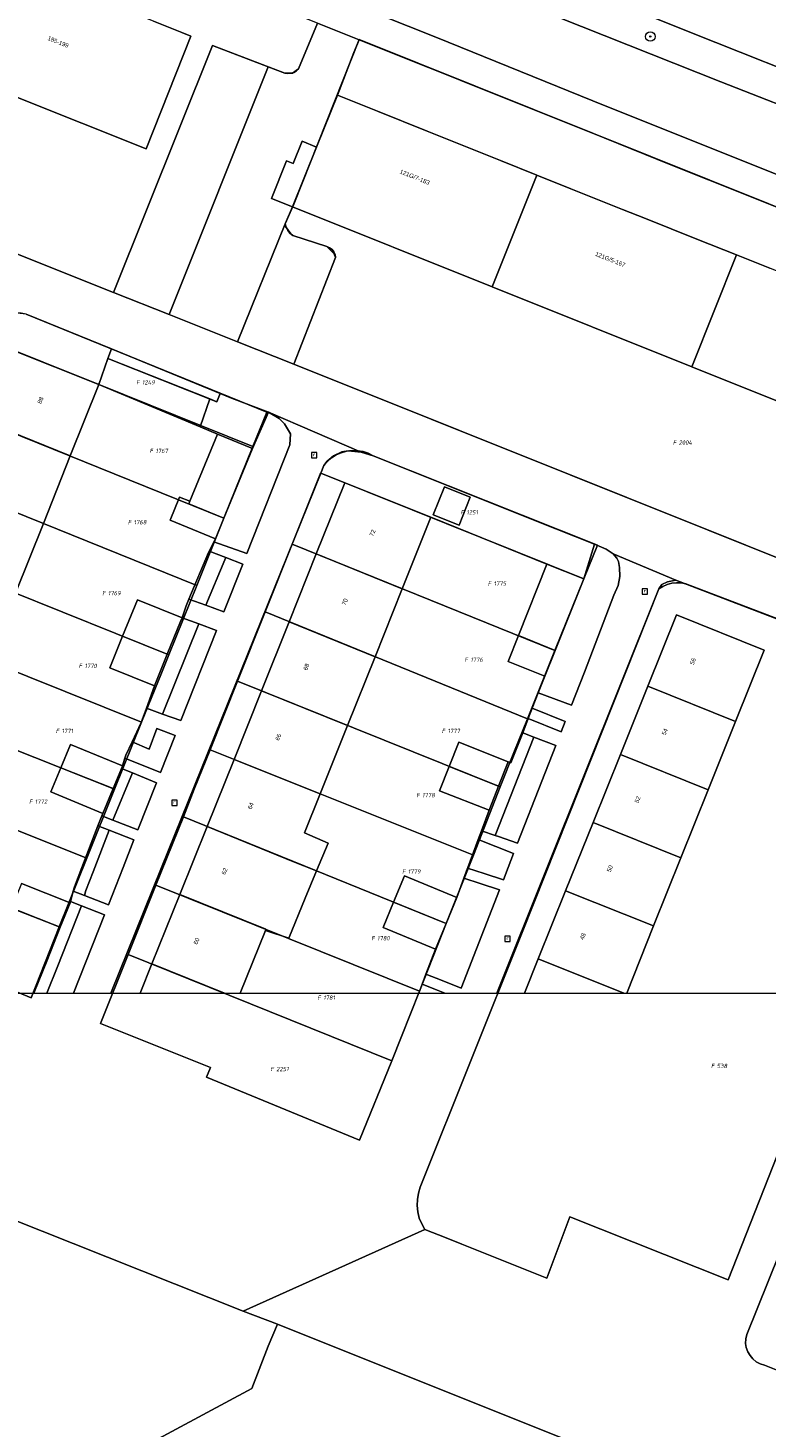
# Model space of a CAD drawing. Header units: metres. Extents: x 207466 to 209466, y 475780 to 477780.
# Tile 67 of 189: x 208411 to 208473, y 476153 to 476270. Entities that reach past the tile are written whole.
import ezdxf
from ezdxf.enums import TextEntityAlignment as Align

# ---------------------------------------------------------------- set-up
doc = ezdxf.new("R2010")
doc.units = ezdxf.units.M
doc.linetypes.add('IE-TERREINAFSCHEIDING-KUNSTMATIG', pattern=[0])
doc.layers.get('0').update_dxf_attribs({"color": 253, "linetype": 'CONTINUOUS'})
for name, color, linetype, lineweight, true_color in [('B-RO-GR-BEPLANTING_CULTUUR_BODEMBEDEKKER-GV', 7, 'CONTINUOUS', 0, 0x6d8a47), ('B-RO-GR-BEPLANTING_CULTUUR_HEESTERS-GV', 7, 'CONTINUOUS', 0, 0x6d8a47), ('B-RO-GR-BOOM-S', 7, 'CONTINUOUS', 0, 0x6d8a47), ('B-RO-OG-BEBOUWING-GV', 7, 'CONTINUOUS', 0, 0xa50000)]:
    doc.layers.add(name, color=color, linetype=linetype, lineweight=lineweight, true_color=true_color)
for name, color, linetype, lineweight in [('B-RO-IE-TERREINAFSCHEIDING_KUNSTMATIG_HEKWERK-G', 253, 'IE-TERREINAFSCHEIDING-KUNSTMATIG', 0), ('B-RO-OG-BEBOUWING-T18', 7, 'CONTINUOUS', 0), ('B-RO-OG-TERREIN_CULTUURSCHEIDING-GV', 253, 'CONTINUOUS', 0), ('B-RO-OG-TERREIN_ERF-GV', 253, 'CONTINUOUS', 0), ('B-RO-OG-TERREIN_ONBEGROEID-GV', 253, 'CONTINUOUS', 0), ('B-RO-RI-GWA_RIOOLPUT-S', 253, 'CONTINUOUS', 0), ('B-RO-VH-ONVERHARD-GV', 253, 'CONTINUOUS', 0), ('B-RO-VH-VERHARDING_ASFALT-GV', 253, 'CONTINUOUS', 0), ('B-RO-VH-VERHARDING_BETONSTRAATSTEEN-GV', 253, 'CONTINUOUS', 0), ('B-RO-VH-VERHARDING_TEGEL-GV', 253, 'CONTINUOUS', 0), ('B-WE-KG-GRENS_PERCEEL-GV', 150, 'CONTINUOUS', 18), ('B-WE-KG-GRENS_PERCEEL-S', 150, 'CONTINUOUS', 25)]:
    doc.layers.add(name, color=color, linetype=linetype, lineweight=lineweight)
doc.styles.add('NLCS-ISO', font='NLCS-ISO.ttf')
doc.styles.add('NLCS-ISO-M200-T18', font='NLCS-ISO.ttf', dxfattribs={"height": 1.8})

# ---------------------------------------------------------------- blocks, each defined once
blk = doc.blocks.new('SRI-PUT_INSPECTIEPUT_RIOOLPUT-SO1')
at = {"color": 0, "linetype": 'ByBlock', "lineweight": -2, "flags": 128}
blk.add_lwpolyline([(-1.125, -1.125), (1.125, -1.125), (1.125, 1.125), (-1.125, 1.125), (-1.125, -1.125)], dxfattribs=at)
at = {"color": 0, "linetype": 'ByBlock', "lineweight": -2, "insert": (0, 0.2828), "char_height": 1.5, "attachment_point": 5, "line_spacing_factor": 0.8, "style": 'NLCS-ISO'}
blk.add_mtext('{\\C0;r}', dxfattribs=at)
blk = doc.blocks.new('SGR-BOOM_01-SO1')
at = {"linetype": 'Continuous'}
h = blk.add_hatch(color=0, dxfattribs=at)
edge = h.paths.add_edge_path()
edge.add_arc((0, 0), 0.25, 0, 360)
at = {"color": 0, "linetype": 'ByBlock', "lineweight": -2}
for radius in [2, 0.25]:
    blk.add_circle((0, 0), radius, dxfattribs=at)
blk = doc.blocks.new('SKG-PERCEELNUMMER-SO')
at = {"style": 'NLCS-ISO', "oblique": 10, "flags": 1}
blk.add_attdef('GEMEENTECODE', text='', height=1.8, dxfattribs=at).set_placement((0, 2.55), align=Align.MIDDLE_CENTER)
at = {"style": 'NLCS-ISO', "oblique": 10}
blk.add_attdef('SECTIE', text='', height=1.8, dxfattribs=at).set_placement((-0.5, 0), align=Align.MIDDLE_RIGHT)
blk.add_attdef('PERCEELNUMMER', text='', height=1.8, dxfattribs=at).set_placement((0.5, 0), align=Align.MIDDLE_LEFT)

msp = doc.modelspace()

# ---------------------------------------------------------------- linework, layer by layer
at = {"layer": 'B-RO-GR-BEPLANTING_CULTUUR_BODEMBEDEKKER-GV', "flags": 128}
for points in [[(208430.96, 476238.21), (208429.64, 476235.16), (208427.24, 476229.34), (208426.52, 476227.6), (208426.4, 476227.36), (208429.15, 476226.36), (208432.75, 476235.48), (208432.81, 476236.4), (208432.3, 476237.24), (208431.86, 476237.68), (208430.96, 476238.21)], [(208459.83, 476226.33), (208459.24, 476226.72), (208458.28, 476227.16), (208457.37, 476224.25), (208454.97, 476218.24), (208454.12, 476216.11), (208453.57, 476214.71), (208456.36, 476213.67), (208457.44, 476216.44), (208459.89, 476222.88), (208460.27, 476223.7), (208460.39, 476224.44), (208460.38, 476225.2), (208460.28, 476225.69), (208460.15, 476225.98), (208459.83, 476226.33)], [(208427.4, 476226.03), (208427.3, 476225.83), (208425.72, 476222.04), (208427.23, 476221.49), (208428.81, 476225.49), (208427.4, 476226.03)], [(208425.14, 476220.48), (208422.1, 476212.93), (208423.64, 476212.38), (208426.62, 476219.93), (208425.14, 476220.48)], [(208453.06, 476213.41), (208452.73, 476212.56), (208455.48, 476211.44), (208455.82, 476212.29), (208453.06, 476213.41)], [(208419.55, 476210.6), (208419.03, 476209.48), (208418.95, 476209.24), (208421.93, 476208.03), (208423.15, 476211.13), (208421.62, 476211.72), (208420.97, 476209.99), (208419.55, 476210.6)], [(208453.19, 476211), (208449.96, 476202.76), (208450.23, 476202.66), (208451.83, 476202.1), (208455.04, 476210.3), (208453.19, 476211)], [(208419.58, 476208.01), (208417.93, 476204.05), (208420.03, 476203.22), (208421.59, 476207.18), (208419.58, 476208.01)], [(208417.61, 476203.2), (208416.27, 476199.72), (208415.67, 476198.14), (208415.55, 476197.73), (208417.56, 476196.94), (208418.79, 476200.08), (208419.7, 476202.38), (208417.61, 476203.2)], [(208448.53, 476202.41), (208447.67, 476200.08), (208447.65, 476200.03), (208449.02, 476199.58), (208450.64, 476199.03), (208451.04, 476200.08), (208451.5, 476201.24), (208448.53, 476202.41)], [(208447.34, 476199.19), (208446.75, 476197.57), (208445.85, 476195.38), (208444.97, 476193.25), (208444.16, 476191.14), (208445.52, 476190.6), (208447.1, 476189.98), (208450.31, 476198.2), (208448.69, 476198.74), (208447.34, 476199.19)], [(208412.4, 476189.55), (208414.64, 476189.55), (208417.23, 476196.1), (208415.32, 476196.86), (208413.32, 476191.85), (208412.4, 476189.55)], [(208443.55, 476189.55), (208445.75, 476189.55), (208445.19, 476189.77), (208443.83, 476190.3), (208443.55, 476189.55)]]:
    msp.add_lwpolyline(points, dxfattribs=at)
at = {"layer": 'B-RO-GR-BEPLANTING_CULTUUR_HEESTERS-GV', "flags": 128}
for points in [[(208414.62, 476198.1), (208415.55, 476197.73), (208415.67, 476198.14), (208416.27, 476199.72), (208417.61, 476203.2), (208416.68, 476203.56), (208415.34, 476200.08), (208414.72, 476198.45), (208414.62, 476198.1)], [(208411.32, 476189.55), (208412.4, 476189.55), (208413.32, 476191.85), (208415.32, 476196.86), (208414.38, 476197.23), (208414.35, 476197.12), (208413.53, 476195.07), (208412.39, 476192.22), (208411.32, 476189.55)]]:
    msp.add_lwpolyline(points, dxfattribs=at)
at = {"layer": 'B-RO-IE-TERREINAFSCHEIDING_KUNSTMATIG_HEKWERK-G', "flags": 128}
for points in [[(208417.52, 476242.69), (208426.65, 476239.08)], [(208453.42, 476229.09), (208447.98, 476231.26)]]:
    msp.add_lwpolyline(points, dxfattribs=at)
at = {"layer": 'B-RO-OG-BEBOUWING-GV', "flags": 128}
for points in [[(208421.35, 476270.94), (208416.9, 476272.71), (208414.99, 476273.47), (208410.79, 476275.15), (208408.17, 476276.2), (208404.4, 476266.76), (208420.71, 476260.25), (208424.47, 476269.69), (208423.7, 476270), (208421.35, 476270.94)], [(208450.4, 476259.28), (208446.22, 476260.96), (208444.25, 476261.74), (208440.11, 476263.4), (208437.45, 476264.47), (208436.74, 476264.75), (208434.99, 476260.4), (208432.99, 476255.39), (208449.7, 476248.7), (208453.45, 476258.06), (208450.4, 476259.28)], [(208466.85, 476252.7), (208462.56, 476254.41), (208460.61, 476255.19), (208456.3, 476256.92), (208453.45, 476258.06), (208449.7, 476248.7), (208466.42, 476242.01), (208470.17, 476251.37), (208466.85, 476252.7)], [(208483.69, 476245.96), (208479.32, 476247.71), (208477.19, 476248.56), (208472.97, 476250.25), (208470.17, 476251.37), (208466.42, 476242.01), (208483.14, 476235.31), (208486.89, 476244.68), (208483.69, 476245.96)], [(208416.76, 476240.51), (208409.47, 476243.42), (208407.1, 476237.47), (208414.37, 476234.54), (208416.76, 476240.51)], [(208414.37, 476234.54), (208407.1, 476237.47), (208404.84, 476231.82), (208412.11, 476228.88), (208414.37, 476234.54)], [(208429.64, 476235.16), (208426.69, 476236.37), (208424.38, 476230.74), (208424.29, 476230.53), (208427.24, 476229.34), (208429.64, 476235.16)], [(208412.11, 476228.88), (208404.84, 476231.82), (208402.5, 476225.97), (208409.77, 476223.05), (208412.11, 476228.88)], [(208444.57, 476229.4), (208444.57, 476229.41), (208437.36, 476232.29), (208434.97, 476226.33), (208442.17, 476223.42), (208444.57, 476229.4)], [(208447.87, 476231.1), (208445.71, 476231.96), (208444.77, 476229.6), (208446.93, 476228.74), (208447.87, 476231.1)], [(208424.29, 476230.53), (208424.38, 476230.74), (208423.52, 476231.1), (208422.73, 476229.16), (208426.52, 476227.6), (208427.24, 476229.34), (208424.29, 476230.53)], [(208442.17, 476223.42), (208434.97, 476226.33), (208432.7, 476220.66), (208439.89, 476217.73), (208442.17, 476223.42)], [(208457.37, 476224.25), (208454.29, 476225.48), (208451.9, 476219.49), (208454.97, 476218.24), (208457.37, 476224.25)], [(208423.6, 476220.67), (208423.73, 476220.99), (208419.99, 476222.5), (208418.75, 476219.44), (208422.49, 476217.93), (208423.6, 476220.67)], [(208462.73, 476215.25), (208470.09, 476212.3), (208472.49, 476218.28), (208465.13, 476221.24), (208462.73, 476215.25)], [(208439.89, 476217.73), (208432.7, 476220.66), (208430.37, 476214.86), (208437.58, 476211.96), (208439.89, 476217.73)], [(208422.49, 476217.93), (208418.75, 476219.44), (208417.69, 476216.79), (208421.43, 476215.28), (208422.49, 476217.93)], [(208454.97, 476218.24), (208451.9, 476219.49), (208451.04, 476217.34), (208454.12, 476216.11), (208454.97, 476218.24)], [(208470.09, 476212.3), (208462.73, 476215.25), (208460.44, 476209.55), (208467.8, 476206.59), (208470.09, 476212.3)], [(208437.58, 476211.96), (208430.37, 476214.86), (208428.08, 476209.13), (208435.29, 476206.25), (208437.58, 476211.96)], [(208451.04, 476208.93), (208446.9, 476210.56), (208446.1, 476208.54), (208450.23, 476206.88), (208451.04, 476208.93)], [(208413.57, 476208.42), (208417.95, 476206.68), (208418.66, 476208.38), (208418.74, 476208.58), (208414.39, 476210.39), (208413.57, 476208.42)], [(208467.8, 476206.59), (208460.44, 476209.55), (208458.15, 476203.84), (208465.52, 476200.88), (208467.8, 476206.59)], [(208417.95, 476206.68), (208413.57, 476208.42), (208412.73, 476206.41), (208417.08, 476204.6), (208417.95, 476206.68)], [(208435.29, 476206.25), (208428.08, 476209.13), (208425.83, 476203.52), (208433.02, 476200.59), (208434.99, 476199.79), (208435.96, 476202.1), (208433.98, 476202.97), (208435.29, 476206.25)], [(208450.23, 476206.88), (208446.1, 476208.54), (208445.3, 476206.51), (208449.44, 476204.88), (208450.23, 476206.88)], [(208434.99, 476199.79), (208433.02, 476200.59), (208425.83, 476203.52), (208423.54, 476197.81), (208430.74, 476194.9), (208430.71, 476194.81), (208432.66, 476194.15), (208434.03, 476197.52), (208434.99, 476199.79)], [(208465.52, 476200.88), (208458.15, 476203.84), (208455.86, 476198.13), (208463.23, 476195.18), (208465.52, 476200.88)], [(208414.35, 476197.12), (208410.28, 476198.75), (208409.45, 476196.68), (208413.53, 476195.07), (208414.35, 476197.12)], [(208446.75, 476197.57), (208442.35, 476199.38), (208441.44, 476197.17), (208445.85, 476195.38), (208446.75, 476197.57)], [(208427.29, 476189.55), (208428.6, 476189.55), (208430.71, 476194.81), (208430.74, 476194.9), (208423.54, 476197.81), (208421.21, 476192), (208427.29, 476189.55)], [(208460.74, 476189.55), (208460.97, 476189.55), (208463.23, 476195.18), (208455.86, 476198.13), (208453.57, 476192.42), (208460.74, 476189.55)], [(208409, 476189.55), (208411.32, 476189.55), (208412.39, 476192.22), (208413.53, 476195.07), (208409.45, 476196.68), (208408.32, 476193.84), (208408.42, 476193.8), (208407.21, 476190.76), (208407.04, 476190.33), (208409, 476189.55)], [(208445.85, 476195.38), (208441.44, 476197.17), (208440.57, 476195.06), (208444.97, 476193.25), (208445.85, 476195.38)], [(208420.23, 476189.55), (208427.29, 476189.55), (208421.21, 476192), (208420.23, 476189.55)], [(208452.41, 476189.55), (208460.74, 476189.55), (208453.57, 476192.42), (208452.41, 476189.55)]]:
    msp.add_lwpolyline(points, dxfattribs=at)
at = {"layer": 'B-RO-OG-TERREIN_CULTUURSCHEIDING-GV', "flags": 128}
msp.add_lwpolyline([(208437.68, 476281.49), (208434.94, 476282.57), (208433.91, 476279.95), (208435.44, 476279.35), (208440.46, 476277.38), (208451.35, 476272.84), (208468.86, 476265.86), (208477.72, 476262.41), (208477.76, 476262.39), (208478.77, 476265.05), (208466.41, 476269.97), (208437.68, 476281.49)], dxfattribs=at)
at = {"layer": 'B-RO-OG-TERREIN_ERF-GV', "flags": 128}
for points in [[(208349.62, 476275.52), (208374.8, 476265.48), (208417.99, 476248.22)], [(208421.35, 476270.94), (208423.7, 476270), (208424.47, 476269.69), (208420.71, 476260.25), (208404.4, 476266.76), (208387.44, 476273.53)], [(208417.99, 476248.22), (208426.27, 476268.91), (208430.94, 476267.13), (208432.35, 476266.59), (208432.98, 476266.59), (208433.49, 476266.95), (208435.07, 476270.79)], [(208475.77, 476254.48), (208467.81, 476257.67), (208464.54, 476258.98), (208462.47, 476259.81), (208459.08, 476261.17), (208451.4, 476264.25), (208447.93, 476265.64), (208445.98, 476266.42), (208442.74, 476267.72), (208438.56, 476269.39), (208438.13, 476268.31), (208436.74, 476264.75), (208437.45, 476264.47), (208440.11, 476263.4), (208444.25, 476261.74), (208446.22, 476260.96), (208450.4, 476259.28), (208453.45, 476258.06), (208456.3, 476256.92), (208460.61, 476255.19), (208462.56, 476254.41), (208466.85, 476252.7), (208470.17, 476251.37), (208472.97, 476250.25)], [(208434.99, 476260.4), (208433.79, 476260.89), (208433.04, 476259.03), (208432.49, 476259.25), (208431.22, 476256.09), (208432.99, 476255.39), (208434.99, 476260.4)], [(208483.14, 476235.31), (208466.42, 476242.01), (208449.7, 476248.7), (208432.99, 476255.39), (208432.37, 476253.99), (208432.4, 476253.76), (208432.84, 476253.13), (208433.01, 476253), (208435.86, 476252.07), (208436.47, 476251.47), (208436.57, 476251.17), (208433.09, 476242.23), (208490.89, 476219.09)], [(208410.28, 476198.75), (208414.35, 476197.12), (208414.38, 476197.23), (208414.62, 476198.1), (208414.72, 476198.45), (208415.34, 476200.08), (208416.68, 476203.56), (208417.01, 476204.41), (208417.08, 476204.6), (208412.73, 476206.41), (208413.57, 476208.42), (208414.39, 476210.39), (208418.74, 476208.58), (208418.95, 476209.24), (208419.03, 476209.48), (208419.55, 476210.6), (208420.31, 476212.23), (208420.4, 476212.43), (208420.76, 476213.42), (208421.43, 476215.28), (208417.69, 476216.79), (208418.75, 476219.44), (208419.99, 476222.5), (208423.73, 476220.99), (208424.04, 476221.9), (208424.08, 476221.99), (208424.31, 476222.56), (208425.94, 476226.46), (208426, 476226.57), (208426.4, 476227.36), (208426.52, 476227.6), (208422.73, 476229.16), (208423.52, 476231.1), (208424.38, 476230.74), (208426.69, 476236.37), (208425.25, 476236.97), (208416.76, 476240.51), (208414.37, 476234.54), (208412.11, 476228.88), (208409.77, 476223.05)], [(208417.77, 476189.55), (208420.23, 476189.55), (208421.21, 476192), (208423.54, 476197.81), (208425.83, 476203.52), (208428.08, 476209.13), (208430.37, 476214.86), (208432.7, 476220.66), (208434.97, 476226.33), (208437.36, 476232.29), (208435.35, 476233.1), (208422.02, 476200.08), (208417.77, 476189.55)], [(208428.6, 476189.55), (208443.55, 476189.55), (208443.83, 476190.3), (208444.16, 476191.14), (208444.97, 476193.25), (208440.57, 476195.06), (208441.44, 476197.17), (208442.35, 476199.38), (208446.75, 476197.57), (208447.34, 476199.19), (208447.65, 476200.03), (208447.67, 476200.08), (208448.53, 476202.41), (208448.81, 476203.15), (208449.44, 476204.88), (208445.3, 476206.51), (208446.1, 476208.54), (208446.9, 476210.56), (208451.04, 476208.93), (208451.27, 476208.85), (208452.26, 476211.36), (208452.73, 476212.56), (208453.06, 476213.41), (208453.57, 476214.71), (208454.12, 476216.11), (208451.04, 476217.34), (208451.9, 476219.49), (208454.29, 476225.48), (208444.57, 476229.4), (208442.17, 476223.42), (208439.89, 476217.73), (208437.58, 476211.96), (208435.29, 476206.25), (208433.98, 476202.97), (208435.96, 476202.1), (208434.99, 476199.79), (208434.03, 476197.52), (208432.66, 476194.15), (208430.71, 476194.81), (208428.6, 476189.55)], [(208473.7, 476220.85), (208465.1, 476224.13), (208464.4, 476224.01), (208463.91, 476223.77), (208463.67, 476223.41), (208454.31, 476200.08), (208450.09, 476189.55), (208450.09, 476189.55), (208452.41, 476189.55), (208453.57, 476192.42), (208455.86, 476198.13), (208458.15, 476203.84), (208460.44, 476209.55), (208462.73, 476215.25), (208465.13, 476221.24), (208472.49, 476218.28), (208470.09, 476212.3), (208467.8, 476206.59), (208465.52, 476200.88), (208463.23, 476195.18), (208460.97, 476189.55)], [(208460.97, 476189.55), (208478.93, 476189.55)]]:
    msp.add_lwpolyline(points, dxfattribs=at)
at = {"layer": 'B-RO-OG-TERREIN_ONBEGROEID-GV', "flags": 128}
for points in [[(208424.31, 476222.56), (208425.72, 476222.04), (208427.3, 476225.83), (208427.4, 476226.03), (208426, 476226.57), (208425.94, 476226.46), (208424.31, 476222.56)], [(208420.76, 476213.42), (208422.1, 476212.93), (208425.14, 476220.48), (208423.73, 476220.99), (208423.6, 476220.67), (208422.49, 476217.93), (208421.43, 476215.28), (208420.76, 476213.42)], [(208448.81, 476203.15), (208449.96, 476202.76), (208453.19, 476211), (208452.26, 476211.36), (208451.27, 476208.85), (208451.04, 476208.93), (208450.23, 476206.88), (208449.44, 476204.88), (208448.81, 476203.15)], [(208417.01, 476204.41), (208417.93, 476204.05), (208419.58, 476208.01), (208418.66, 476208.38), (208417.95, 476206.68), (208417.08, 476204.6), (208417.01, 476204.41)]]:
    msp.add_lwpolyline(points, dxfattribs=at)
at = {"layer": 'B-RO-VH-ONVERHARD-GV', "flags": 128}
for points in [[(208410.67, 476246.42), (208409.67, 476246.53), (208408.7, 476246.12), (208408.02, 476245.56), (208407.7, 476244.98), (208407.41, 476244.25), (208409.47, 476243.42), (208416.76, 476240.51), (208417.52, 476242.69), (208417.81, 476243.51), (208410.67, 476246.42)], [(208417.81, 476243.51), (208417.52, 476242.69), (208426.06, 476239.32), (208426.65, 476239.08), (208426.92, 476239.76), (208417.81, 476243.51)], [(208417.52, 476242.69), (208416.76, 476240.51), (208425.25, 476236.97), (208426.06, 476239.32), (208417.52, 476242.69)], [(208430.96, 476238.21), (208427.86, 476239.38), (208426.92, 476239.76), (208426.65, 476239.08), (208426.06, 476239.32), (208425.25, 476236.97), (208426.69, 476236.37), (208429.64, 476235.16), (208430.96, 476238.21)], [(208453.42, 476229.09), (208447.98, 476231.26), (208445.74, 476232.15), (208439.74, 476234.56), (208438.73, 476234.85), (208437.63, 476234.98), (208437.1, 476234.87), (208436.41, 476234.54), (208435.87, 476234.09), (208435.6, 476233.73), (208435.35, 476233.1), (208437.36, 476232.29), (208444.57, 476229.41), (208444.57, 476229.4), (208454.29, 476225.48), (208457.37, 476224.25), (208458.28, 476227.16), (208453.42, 476229.09)], [(208445.71, 476231.96), (208447.87, 476231.1), (208446.93, 476228.74), (208444.77, 476229.6), (208445.71, 476231.96)]]:
    msp.add_lwpolyline(points, dxfattribs=at)
at = {"layer": 'B-RO-VH-VERHARDING_ASFALT-GV', "flags": 128}
msp.add_lwpolyline([(208485.74, 476268.72), (208483.85, 476269.47), (208481.4, 476270.45), (208463.46, 476277.63), (208439.93, 476287.08), (208437.68, 476281.49), (208466.41, 476269.97), (208478.77, 476265.05), (208481.77, 476263.85), (208508.67, 476253.11)], dxfattribs=at)
at = {"layer": 'B-RO-VH-VERHARDING_BETONSTRAATSTEEN-GV', "flags": 128}
for points in [[(208435.44, 476279.35), (208433.41, 476274.24), (208444.99, 476269.62), (208459.17, 476263.85), (208494.65, 476249.69), (208496.77, 476254.78), (208480.74, 476261.2), (208477.76, 476262.39), (208477.72, 476262.41), (208468.86, 476265.86), (208451.35, 476272.84), (208440.46, 476277.38), (208435.44, 476279.35)], [(208434.99, 476260.4), (208436.74, 476264.75), (208438.13, 476268.31), (208438.56, 476269.39), (208435.07, 476270.79), (208433.49, 476266.95), (208432.98, 476266.59), (208432.35, 476266.59), (208430.94, 476267.13), (208422.64, 476246.38), (208428.38, 476244.1), (208432.37, 476253.99), (208432.99, 476255.39), (208431.22, 476256.09), (208432.49, 476259.25), (208433.04, 476259.03), (208433.79, 476260.89), (208434.99, 476260.4)], [(208430.94, 476267.13), (208426.27, 476268.91), (208417.99, 476248.22), (208422.64, 476246.38), (208430.94, 476267.13)], [(208432.37, 476253.99), (208428.38, 476244.1), (208433.09, 476242.23), (208436.57, 476251.17), (208436.47, 476251.47), (208435.86, 476252.07), (208433.01, 476253), (208432.84, 476253.13), (208432.4, 476253.76), (208432.37, 476253.99)]]:
    msp.add_lwpolyline(points, dxfattribs=at)
at = {"layer": 'B-RO-VH-VERHARDING_TEGEL-GV', "flags": 128}
for points in [[(208494.65, 476249.69), (208459.17, 476263.85), (208444.99, 476269.62), (208433.41, 476274.24), (208427.12, 476276.75), (208426.48, 476277.01), (208399.06, 476287.95), (208375.53, 476297.46), (208372.33, 476298.78)], [(208435.07, 476270.79), (208438.56, 476269.39), (208442.74, 476267.72), (208445.98, 476266.42), (208447.93, 476265.64), (208451.4, 476264.25), (208459.08, 476261.17), (208462.47, 476259.81), (208464.54, 476258.98), (208467.81, 476257.67), (208475.77, 476254.48)], [(208490.89, 476219.09), (208433.09, 476242.23), (208428.38, 476244.1), (208422.64, 476246.38), (208417.99, 476248.22), (208374.8, 476265.48), (208373.79, 476263.56), (208371.11, 476258.54), (208370.68, 476257.74), (208366.07, 476249.08), (208365.7, 476248.64), (208364.84, 476248.08), (208364.16, 476247.87), (208363.21, 476247.67), (208361.54, 476247.79), (208360.52, 476248.03)], [(208410.67, 476246.42), (208417.81, 476243.51), (208426.92, 476239.76), (208427.86, 476239.38), (208430.96, 476238.21), (208438.73, 476234.85), (208439.74, 476234.56), (208445.74, 476232.15), (208447.98, 476231.26), (208453.42, 476229.09), (208458.28, 476227.16), (208459.24, 476226.72), (208459.83, 476226.33), (208465.1, 476224.13), (208473.7, 476220.85)], [(208414.64, 476189.55), (208417.77, 476189.55), (208422.02, 476200.08), (208435.35, 476233.1), (208435.6, 476233.73), (208435.87, 476234.09), (208436.41, 476234.54), (208437.1, 476234.87), (208437.63, 476234.98), (208438.73, 476234.85), (208430.96, 476238.21), (208431.86, 476237.68), (208432.3, 476237.24), (208432.81, 476236.4), (208432.75, 476235.48), (208429.15, 476226.36), (208426.4, 476227.36), (208426, 476226.57), (208427.4, 476226.03), (208428.81, 476225.49), (208427.23, 476221.49), (208425.72, 476222.04), (208424.31, 476222.56), (208424.08, 476221.99), (208424.04, 476221.9), (208423.73, 476220.99), (208425.14, 476220.48), (208426.62, 476219.93), (208423.64, 476212.38), (208422.1, 476212.93), (208420.76, 476213.42), (208420.4, 476212.43), (208420.31, 476212.23), (208419.55, 476210.6), (208420.97, 476209.99), (208421.62, 476211.72), (208423.15, 476211.13), (208421.93, 476208.03), (208418.95, 476209.24), (208418.74, 476208.58), (208418.66, 476208.38), (208419.58, 476208.01), (208421.59, 476207.18), (208420.03, 476203.22), (208417.93, 476204.05), (208417.01, 476204.41), (208416.68, 476203.56), (208417.61, 476203.2), (208419.7, 476202.38), (208418.79, 476200.08), (208417.56, 476196.94), (208415.55, 476197.73), (208414.62, 476198.1), (208414.38, 476197.23), (208415.32, 476196.86), (208417.23, 476196.1), (208414.64, 476189.55)], [(208445.75, 476189.55), (208450.09, 476189.55), (208454.31, 476200.08), (208463.67, 476223.41), (208463.91, 476223.77), (208464.4, 476224.01), (208465.1, 476224.13), (208459.83, 476226.33), (208460.15, 476225.98), (208460.28, 476225.69), (208460.38, 476225.2), (208460.39, 476224.44), (208460.27, 476223.7), (208459.89, 476222.88), (208457.44, 476216.44), (208456.36, 476213.67), (208453.57, 476214.71), (208453.06, 476213.41), (208455.82, 476212.29), (208455.48, 476211.44), (208452.73, 476212.56), (208452.26, 476211.36), (208453.19, 476211), (208455.04, 476210.3), (208451.83, 476202.1), (208450.23, 476202.66), (208449.96, 476202.76), (208448.81, 476203.15), (208448.53, 476202.41), (208451.5, 476201.24), (208451.04, 476200.08), (208450.64, 476199.03), (208449.02, 476199.58), (208447.65, 476200.03), (208447.34, 476199.19), (208448.69, 476198.74), (208450.31, 476198.2), (208447.1, 476189.98), (208445.52, 476190.6), (208444.16, 476191.14), (208443.83, 476190.3), (208445.19, 476189.77), (208445.75, 476189.55)]]:
    msp.add_lwpolyline(points, dxfattribs=at)
at = {"layer": 'B-WE-KG-GRENS_PERCEEL-GV'}
for points in [[(208432.35, 476266.59), (208432.6, 476266.56), (208432.85, 476266.58), (208433.09, 476266.66), (208433.31, 476266.78), (208433.49, 476266.95), (208435.07, 476270.79), (208392.23, 476287.84), (208360.18, 476300.58), (208350.61, 476304.38), (208349.13, 476300.66), (208350.99, 476299.92), (208350.47, 476298.73), (208355.62, 476296.66), (208357.66, 476295.85), (208354.17, 476286.8), (208352.19, 476281.87), (208351.69, 476280.8), (208350.57, 476277.9), (208349.62, 476275.52), (208377.45, 476264.42), (208417.99, 476248.22), (208426.27, 476268.91)], [(208429.66, 476235.34), (208430.82, 476238.21), (208410.67, 476246.42), (208410.24, 476246.5), (208409.79, 476246.51), (208409.36, 476246.43), (208408.94, 476246.28), (208408.55, 476246.05), (208408.21, 476245.77), (208407.93, 476245.43), (208407.71, 476245.04), (208407.56, 476244.62), (208407.4, 476244.26), (208416.76, 476240.51)], [(208405.02, 476238.3), (208427.24, 476229.34), (208429.66, 476235.34), (208416.76, 476240.51), (208407.4, 476244.26)], [(208424.96, 476223.68), (208427.24, 476229.34), (208405.02, 476238.3), (208402.77, 476232.65)], [(208416.9, 476187.01), (208419.21, 476192.8), (208421.54, 476198.61), (208423.84, 476204.33), (208424.75, 476206.63), (208426.08, 476209.92), (208428.36, 476215.67), (208430.68, 476221.48), (208432.96, 476227.14), (208435.31, 476233.01), (208435.35, 476233.1), (208435.6, 476233.73), (208435.9, 476234.08), (208436.26, 476234.38), (208436.65, 476234.63), (208437.07, 476234.81), (208437.51, 476234.94), (208437.97, 476234.99), (208438.43, 476234.98), (208438.89, 476234.91), (208439.33, 476234.77), (208439.74, 476234.56), (208458.54, 476227.06), (208457.37, 476224.25), (208454.96, 476218.25), (208452.66, 476212.53), (208451.52, 476209.7), (208450.38, 476206.82), (208448.13, 476201.12), (208445.86, 476195.38), (208443.61, 476189.71), (208442.12, 476185.93), (208441.3, 476183.9), (208438.6, 476177.23), (208425.78, 476182.53), (208426.1, 476183.32)], [(208435.35, 476233.1), (208443.01, 476230.03), (208457.37, 476224.25), (208458.54, 476227.06), (208439.74, 476234.56), (208439.33, 476234.77), (208438.89, 476234.91), (208438.43, 476234.98), (208437.97, 476234.99), (208437.51, 476234.94), (208437.07, 476234.81), (208436.65, 476234.63), (208436.26, 476234.38), (208435.9, 476234.08), (208435.6, 476233.73)], [(208454.96, 476218.25), (208457.37, 476224.25), (208443.01, 476230.03), (208435.35, 476233.1), (208435.31, 476233.01), (208432.96, 476227.14)], [(208422.62, 476217.88), (208424.96, 476223.68), (208402.77, 476232.65), (208400.39, 476226.82)], [(208452.66, 476212.53), (208454.96, 476218.25), (208432.96, 476227.14), (208430.68, 476221.48)], [(208420.34, 476212.24), (208422.01, 476216.35), (208422.62, 476217.88), (208400.39, 476226.82), (208398.14, 476221.15)], [(208418.07, 476206.63), (208420.34, 476212.24), (208398.14, 476221.15), (208396.95, 476218.12), (208395.84, 476215.46)], [(208450.38, 476206.82), (208451.52, 476209.7), (208452.66, 476212.53), (208430.68, 476221.48), (208428.36, 476215.67)], [(208415.74, 476200.86), (208418.07, 476206.63), (208395.84, 476215.46), (208393.56, 476209.72)], [(208448.13, 476201.12), (208450.38, 476206.82), (208428.36, 476215.67), (208426.08, 476209.92)], [(208413.43, 476195.1), (208415.74, 476200.86), (208393.56, 476209.72), (208391.24, 476203.9)], [(208445.86, 476195.38), (208448.13, 476201.12), (208426.08, 476209.92), (208424.75, 476206.63), (208423.84, 476204.33)], [(208413.43, 476195.1), (208391.24, 476203.9), (208388.96, 476198.18), (208398.34, 476194.43), (208411.08, 476189.16)], [(208443.61, 476189.71), (208445.86, 476195.38), (208423.84, 476204.33), (208421.54, 476198.61)], [(208441.3, 476183.9), (208442.12, 476185.93), (208443.61, 476189.71), (208421.54, 476198.61), (208419.21, 476192.8)], [(208419.21, 476192.8), (208416.9, 476187.01), (208426.1, 476183.32), (208425.78, 476182.53), (208438.6, 476177.23), (208441.3, 476183.9)], [(208419.13, 476150.85), (208433.72, 476123.5), (208452.34, 476132.83), (208464.84, 476139.19), (208468.74, 476147.08), (208456.49, 476151.94), (208431.72, 476161.83), (208430.95, 476159.99), (208429.57, 476156.44)]]:
    msp.add_lwpolyline(points, close=True, dxfattribs=at)
for points in [[(208435.07, 476270.79), (208433.49, 476266.95), (208433.31, 476266.78), (208433.09, 476266.66), (208432.85, 476266.58), (208432.6, 476266.56), (208432.35, 476266.59), (208426.27, 476268.91), (208417.99, 476248.22), (208377.45, 476264.42), (208349.62, 476275.52)], [(208502.25, 476243.86), (208438.55, 476269.41), (208433.08, 476255.61), (208432.37, 476253.99), (208432.45, 476253.7), (208432.58, 476253.43), (208432.77, 476253.19), (208433.01, 476253), (208435.86, 476252.07), (208436.09, 476251.98), (208436.29, 476251.84), (208436.44, 476251.64), (208436.54, 476251.42), (208436.57, 476251.17), (208433.09, 476242.23), (208460.98, 476231.07), (208490.89, 476219.09)], [(208490.89, 476219.09), (208460.98, 476231.07), (208433.09, 476242.23), (208436.57, 476251.17), (208436.54, 476251.42), (208436.44, 476251.64), (208436.29, 476251.84), (208436.09, 476251.98), (208435.86, 476252.07), (208433.01, 476253), (208432.77, 476253.19), (208432.58, 476253.43), (208432.45, 476253.7), (208432.37, 476253.99), (208433.08, 476255.61), (208438.55, 476269.41), (208502.25, 476243.86)], [(208410.67, 476246.42), (208430.82, 476238.21), (208429.66, 476235.34), (208427.24, 476229.34), (208424.96, 476223.68), (208422.62, 476217.88), (208422.01, 476216.35), (208420.34, 476212.24), (208418.07, 476206.63), (208415.74, 476200.86), (208413.43, 476195.1), (208411.08, 476189.16), (208398.34, 476194.43)], [(208386.71, 476179.67), (208414.6, 476168.6), (208428.86, 476162.93), (208444.05, 476169.77), (208443.8, 476170.23), (208443.6, 476170.72), (208443.48, 476171.23), (208443.42, 476171.76), (208443.44, 476172.28), (208443.53, 476172.8), (208443.68, 476173.31), (208452.22, 476194.64), (208463.67, 476223.41), (208464, 476223.62), (208464.36, 476223.78), (208464.75, 476223.88), (208465.14, 476223.92), (208465.54, 476223.9), (208465.92, 476223.83), (208486.96, 476215.81)], [(208486.96, 476215.81), (208465.92, 476223.83), (208465.54, 476223.9), (208465.14, 476223.92), (208464.75, 476223.88), (208464.36, 476223.78), (208464, 476223.62), (208463.67, 476223.41), (208452.22, 476194.64), (208443.68, 476173.31), (208443.53, 476172.8), (208443.44, 476172.28), (208443.42, 476171.76), (208443.48, 476171.23), (208443.6, 476170.72), (208443.8, 476170.23), (208444.05, 476169.77), (208445.85, 476169.07), (208447.16, 476168.54), (208454.29, 476165.69), (208456.21, 476170.83), (208469.46, 476165.54), (208478.45, 476188.35)], [(208419.13, 476150.85), (208429.57, 476156.44), (208430.95, 476159.99), (208431.72, 476161.83), (208428.86, 476162.93), (208414.6, 476168.6), (208386.71, 476179.67), (208359.55, 476190.56), (208359.09, 476190.77), (208358.61, 476190.91), (208358.12, 476190.97), (208357.62, 476190.95), (208357.13, 476190.85), (208356.66, 476190.67), (208356.23, 476190.43), (208355.84, 476190.11), (208355.5, 476189.74), (208354.82, 476188.98), (208350.92, 476184.43), (208361, 476165.63), (208358.88, 476164.51), (208365.97, 476150.82)], [(208478.45, 476188.35), (208469.46, 476165.54), (208456.21, 476170.83), (208454.29, 476165.69), (208447.16, 476168.54), (208445.85, 476169.07), (208444.05, 476169.77), (208428.86, 476162.93), (208431.72, 476161.83), (208456.49, 476151.94), (208468.74, 476147.08), (208473.29, 476145.37)], [(208481.91, 476188.01), (208471.03, 476160.96), (208470.95, 476160.6), (208470.93, 476160.23), (208470.99, 476159.87), (208471.11, 476159.52), (208471.3, 476159.2), (208471.54, 476158.92), (208471.83, 476158.69), (208472.15, 476158.52), (208472.51, 476158.41), (208481.88, 476154.65)], [(208481.88, 476154.65), (208472.51, 476158.41), (208472.15, 476158.52), (208471.83, 476158.69), (208471.54, 476158.92), (208471.3, 476159.2), (208471.11, 476159.52), (208470.99, 476159.87), (208470.93, 476160.23), (208470.95, 476160.6), (208471.03, 476160.96), (208481.91, 476188.01)]]:
    msp.add_lwpolyline(points, dxfattribs=at)

# ---------------------------------------------------------------- block references
at = {"layer": 'B-RO-GR-BOOM-S', "xscale": 0.2, "yscale": 0.2, "zscale": 0.2}
msp.add_blockref('SGR-BOOM_01-SO1', (208462.95, 476269.66), dxfattribs=at)
at = {"layer": 'B-RO-RI-GWA_RIOOLPUT-S', "xscale": 0.2, "yscale": 0.2, "zscale": 0.2}
for p in [(208434.8, 476234.6), (208462.5, 476223.2), (208423.1, 476205.5), (208451, 476194.1)]:
    msp.add_blockref('SRI-PUT_INSPECTIEPUT_RIOOLPUT-SO1', p, dxfattribs=at)
at = {"layer": 'B-WE-KG-GRENS_PERCEEL-S', "xscale": 0.2, "yscale": 0.2, "zscale": 0.2}
for p, values in [((208420.28, 476240.7), {'PERCEELNUMMER': '1249', 'SECTIE': 'F'}), ((208421.4, 476234.96), {'PERCEELNUMMER': '1767', 'SECTIE': 'F'}), ((208465.23, 476235.66), {'PERCEELNUMMER': '2004', 'SECTIE': 'F'}), ((208447.45, 476229.82), {'PERCEELNUMMER': '1251', 'SECTIE': 'F'}), ((208419.58, 476228.99), {'PERCEELNUMMER': '1768', 'SECTIE': 'F'}), ((208449.73, 476223.86), {'PERCEELNUMMER': '1775', 'SECTIE': 'F'}), ((208417.43, 476223.05), {'PERCEELNUMMER': '1769', 'SECTIE': 'F'}), ((208447.78, 476217.48), {'PERCEELNUMMER': '1776', 'SECTIE': 'F'}), ((208415.46, 476216.96), {'PERCEELNUMMER': '1770', 'SECTIE': 'F'}), ((208413.54, 476211.51), {'PERCEELNUMMER': '1771', 'SECTIE': 'F'}), ((208445.87, 476211.51), {'PERCEELNUMMER': '1777', 'SECTIE': 'F'}), ((208411.3, 476205.59), {'PERCEELNUMMER': '1772', 'SECTIE': 'F'}), ((208443.74, 476206.13), {'PERCEELNUMMER': '1778', 'SECTIE': 'F'}), ((208442.55, 476199.74), {'PERCEELNUMMER': '1779', 'SECTIE': 'F'}), ((208439.97, 476194.15), {'PERCEELNUMMER': '1780', 'SECTIE': 'F'}), ((208435.46, 476189.18), {'PERCEELNUMMER': '1781', 'SECTIE': 'F'}), ((208468.42, 476183.46), {'PERCEELNUMMER': '538', 'SECTIE': 'F'}), ((208431.52, 476183.2), {'PERCEELNUMMER': '2251', 'SECTIE': 'F'})]:
    msp.add_blockref('SKG-PERCEELNUMMER-SO', p, dxfattribs=at).add_auto_attribs(values)

# ---------------------------------------------------------------- texts
at = {"layer": 'B-RO-OG-BEBOUWING-T18', "char_height": 0.36, "attachment_point": 5, "line_spacing_factor": 0.8, "style": 'NLCS-ISO-M200-T18'}
for s, insert, rotation in [('{\\fArial|b0|i0|c0|p34;\\C256;185-199}', (208413.35, 476269.21), 338.2), ('{\\fArial|b0|i0|c0|p34;\\C256;121G/7-183}', (208443.22, 476257.89), 338.2), ('{\\fArial|b0|i0|c0|p34;\\C256;121G/5-167}', (208459.6, 476250.99), 338.2), ('{\\fArial|b0|i0|c0|p34;\\C256;88}', (208411.87, 476239.2), 68.2), ('{\\fArial|b0|i0|c0|p34;\\C256;72}', (208439.68, 476228.09), 68.1), ('{\\fArial|b0|i0|c0|p34;\\C256;70}', (208437.37, 476222.32), 68.2), ('{\\fArial|b0|i0|c0|p34;\\C256;56}', (208466.52, 476217.34), 68.1), ('{\\fArial|b0|i0|c0|p34;\\C256;68}', (208434.14, 476216.87), 68.2), ('{\\fArial|b0|i0|c0|p34;\\C256;54}', (208464.16, 476211.44), 68.1), ('{\\fArial|b0|i0|c0|p34;\\C256;66}', (208431.79, 476210.99), 68.2), ('{\\fArial|b0|i0|c0|p34;\\C256;52}', (208461.88, 476205.76), 68.1), ('{\\fArial|b0|i0|c0|p34;\\C256;64}', (208429.48, 476205.24), 68.2), ('{\\fArial|b0|i0|c0|p34;\\C256;62}', (208427.29, 476199.76), 68.2), ('{\\fArial|b0|i0|c0|p34;\\C256;50}', (208459.56, 476199.99), 68.1), ('{\\fArial|b0|i0|c0|p34;\\C256;60}', (208424.94, 476193.91), 68.2), ('{\\fArial|b0|i0|c0|p34;\\C256;48}', (208457.29, 476194.31), 68.1)]:
    msp.add_mtext(s, dxfattribs=dict(at, insert=insert, rotation=rotation))

doc.saveas('drawing.dxf')
